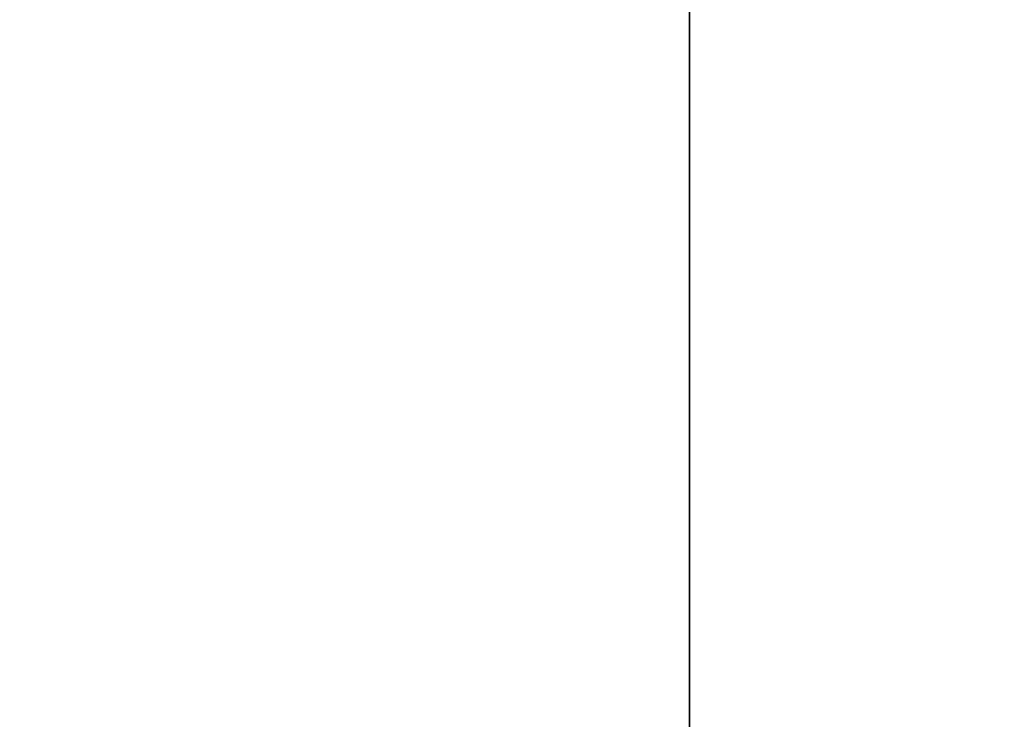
# Model space of a CAD drawing. Header units: millimetres. Extents: x 549 to 1049, y -22 to 79.
# Tile 29 of 127: x 657.88035 to 657.88686, y 47.98066 to 47.98529. Entities that reach past the tile are written whole.
import ezdxf

# ---------------------------------------------------------------- set-up
doc = ezdxf.new("R2010")
doc.units = ezdxf.units.MM
doc.header["$LTSCALE"] = 41.718519
doc.layers.add('34', color=7, linetype='CONTINUOUS')
doc.layers.add('35', color=7, linetype='CONTINUOUS')

msp = doc.modelspace()

# ---------------------------------------------------------------- linework, layer by layer
at = {"layer": '34', "color": 44, "linetype": 'Continuous', "true_color": 0x8c7500}
for points in [[(658.1005531, 77.3974301, 136.2806055), (651.4867758, -22.0025699, 140.9509181), (651.4867758, 77.3974301, 140.9509181), (658.1005531, 77.3974301, 136.2806055)], [(658.1005531, -22.0025699, 136.2806055), (651.4867758, -22.0025699, 140.9509181), (658.1005531, 77.3974301, 136.2806055), (658.1005531, -22.0025699, 136.2806055)]]:
    msp.add_3dface(points, dxfattribs=at)
at = {"layer": '35', "color": 44, "linetype": 'Continuous', "true_color": 0x8c7500}
for points in [[(651.2758885, 77.3974301, 544.505394), (657.8847809, -22.0025699, 549.1826163), (657.8847809, 77.3974301, 549.1826163), (651.2758885, 77.3974301, 544.505394)], [(651.2758885, -22.0025699, 544.505394), (657.8847809, -22.0025699, 549.1826163), (651.2758885, 77.3974301, 544.505394), (651.2758885, -22.0025699, 544.505394)], [(657.8847809, -22.0025699, 549.1826163), (664.6416648, -22.0025699, 553.6433774), (657.8847809, 77.3974301, 549.1826163), (657.8847809, -22.0025699, 549.1826163)], [(657.8847809, 77.3974301, 549.1826163), (664.6416648, -22.0025699, 553.6433774), (664.6416648, 77.3974301, 553.6433774), (657.8847809, 77.3974301, 549.1826163)]]:
    msp.add_3dface(points, dxfattribs=at)

doc.saveas('drawing.dxf')
